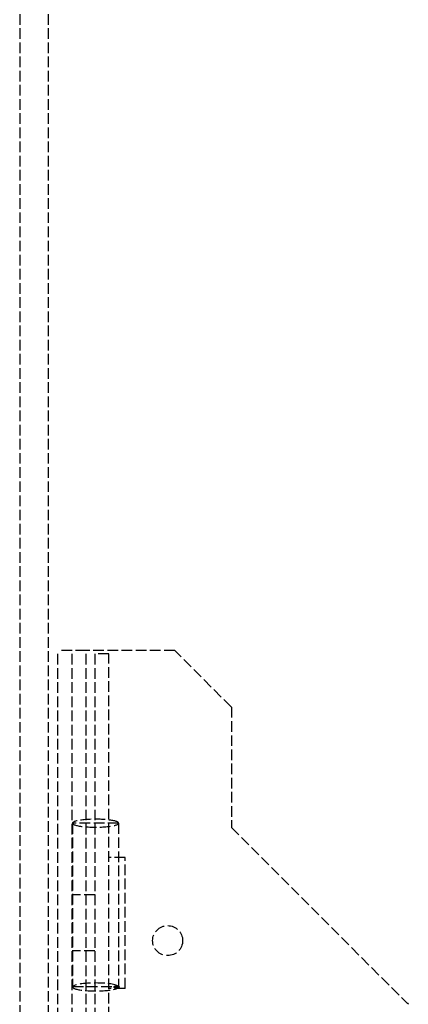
# Model space of a CAD drawing. Header units: millimetres. Extents: x -205 to 205, y 0 to 637.
# Tile 37 of 82: x -179 to -124, y 179 to 319. Entities that reach past the tile are written whole.
import ezdxf

# ---------------------------------------------------------------- set-up
doc = ezdxf.new("R2010")
doc.units = ezdxf.units.MM
doc.header["$LTSCALE"] = 10
doc.linetypes.add('ALLCAD_Strich', pattern=[0.2, 0.15, -0.05])
doc.layers.add('BESCH_KONT_sich_schn_grun_2d', color=10, linetype='Continuous')

msp = doc.modelspace()

# ---------------------------------------------------------------- linework, layer by layer
at = {"layer": 'BESCH_KONT_sich_schn_grun_2d', "linetype": 'ALLCAD_Strich'}
for p, q in [((-178.6, 427.36), (-178.6, 7.35)), ((-174.6, 427.36), (-174.6, 7.35)), ((-169.2, 229.48), (-173.2, 229.48)), ((-173.2, 1.48), (-173.2, 229.48)), ((-171.2, 1.48), (-171.2, 229.48)), ((-169.2, 1.48), (-169.2, 229.48)), ((-156.7, 229.48), (-169.2, 229.48)), ((-166, 228.98), (-168, 228.98)), ((-168, 228.98), (-168, 89.62)), ((-166, 89.62), (-166, 228.98)), ((-148.7, 221.48), (-156.7, 229.48)), ((-148.7, 221.48), (-148.7, 204.48)), ((-164.63, 205.07), (-171.13, 205.07)), ((-171.13, 205.07), (-171.13, 181.93)), ((-164.63, 205.07), (-164.63, 181.93)), ((-148.7, 204.48), (-123.81, 179.59)), ((-163.7, 200.23), (-166, 200.23)), ((-163.7, 199.9), (-163.7, 200.23)), ((-163.7, 181.74), (-163.7, 199.9)), ((-168, 194.93), (-171.2, 194.93)), ((-168, 187.03), (-171.2, 187.03)), ((-171.1, 182), (-164.93, 182)), ((-163.7, 181.74), (-166, 181.74)), ((-164.63, 181.93), (-165.3, 181.93)), ((-165.3, 181.93), (-165.3, 181.93)), ((-164.87, 182), (-164.66, 182)), ((-164.5, 181.93), (-164.5, 181.93)), ((-123.71, 179.59), (-123.81, 179.59)), ((-123.71, 179.59), (-123.7, 179.48))]:
    msp.add_line(p, q, dxfattribs=at)
msp.add_circle((-157.7, 188.48), 2.12, dxfattribs=at)
for centre, major_axis, ratio, start_param, end_param in [((-167.88, 205.07), (3.25, 0), 0.173083, 0, 3.141593), ((-167.88, 205.07), (3.25, 0), 0.173648, -3.141593, 0), ((-167.88, 181.93), (3.25, 0), 0.173739, 0.127569, 3.014024), ((-167.88, 181.93), (-3.25, 0), 0.173083, -0.127569, 3.141593), ((-164.9, 181.93), (0.4, 0), 0.173739, -4.629146, -3.176642), ((-164.9, 181.93), (0.4, 0), 0.173739, -3.156362, -3.090652), ((-164.9, 181.93), (0.4, 0), 0.173739, -3.05302, -1.570796), ((-164.9, 181.93), (0.4, 0), 0.174441, -2.35523, -1.570796), ((-164.9, 181.93), (0.4, 0), 0.173739, -1.570796, 1.487541), ((-164.9, 181.93), (0.4, 0), 0.174441, -1.570796, -0.785397), ((-167.88, 181.93), (3.25, 0), 0.173083, 0.099058, 0.127569)]:
    msp.add_ellipse(centre, major_axis=major_axis, ratio=ratio, start_param=start_param, end_param=end_param, dxfattribs=at)
at = {"layer": 'BESCH_KONT_sich_schn_grun_2d', "linetype": 'ALLCAD_Strich', "extrusion": (0, 0, -1)}
for centre, major_axis, ratio, start_param, end_param in [((-164.9, 181.93), (-0.4, 0), 0.173084, -0.033692, 0.000609), ((-164.9, 181.93), (-0.4, 0), 0.173084, 1.121381, 1.487554), ((-164.9, 181.93), (-0.4, 0), 0.173084, -4.629134, -4.264036), ((-167.88, 181.93), (-3.25, 0), 0.174441, -3.24065, -3.141593)]:
    msp.add_ellipse(centre, major_axis=major_axis, ratio=ratio, start_param=start_param, end_param=end_param, dxfattribs=at)
at = {"layer": 'BESCH_KONT_sich_schn_grun_2d', "linetype": 'ALLCAD_Strich'}
for points, knots in [([(-165.07, 181.99), (-165.08, 181.99), (-165.08, 181.99), (-165.09, 181.99), (-165.09, 181.99), (-165.1, 181.99), (-165.11, 181.99), (-165.11, 181.99), (-165.12, 181.99), (-165.12, 181.99), (-165.13, 181.99), (-165.13, 181.99), (-165.14, 181.99), (-165.14, 181.99), (-165.15, 181.99), (-165.15, 181.99), (-165.16, 181.98), (-165.16, 181.98), (-165.17, 181.98), (-165.17, 181.98), (-165.18, 181.98), (-165.18, 181.98), (-165.19, 181.98), (-165.19, 181.98), (-165.2, 181.98), (-165.2, 181.98), (-165.21, 181.98), (-165.21, 181.98), (-165.21, 181.97), (-165.22, 181.97), (-165.22, 181.97), (-165.23, 181.97), (-165.23, 181.97), (-165.23, 181.97), (-165.24, 181.97), (-165.24, 181.97), (-165.24, 181.97), (-165.25, 181.97), (-165.25, 181.97), (-165.25, 181.96), (-165.26, 181.96), (-165.26, 181.96), (-165.26, 181.96), (-165.26, 181.96), (-165.27, 181.96), (-165.27, 181.96), (-165.27, 181.96), (-165.27, 181.96), (-165.28, 181.95), (-165.28, 181.95), (-165.28, 181.95), (-165.28, 181.95), (-165.28, 181.95), (-165.29, 181.95), (-165.29, 181.95), (-165.29, 181.95), (-165.29, 181.95), (-165.29, 181.95), (-165.29, 181.94), (-165.29, 181.94), (-165.3, 181.94), (-165.3, 181.94), (-165.3, 181.94), (-165.3, 181.94), (-165.3, 181.94), (-165.3, 181.94), (-165.3, 181.93), (-165.3, 181.93), (-165.3, 181.93), (-165.3, 181.93)], [0.2861064, 0.2861064, 0.2861064, 0.2861064, 0.3125, 0.3125, 0.3125, 0.34375, 0.34375, 0.34375, 0.375, 0.375, 0.375, 0.40625, 0.40625, 0.40625, 0.4375, 0.4375, 0.4375, 0.46875, 0.46875, 0.46875, 0.5, 0.5, 0.5, 0.53125, 0.53125, 0.53125, 0.5625, 0.5625, 0.5625, 0.59375, 0.59375, 0.59375, 0.625, 0.625, 0.625, 0.65625, 0.65625, 0.65625, 0.6875, 0.6875, 0.6875, 0.71875, 0.71875, 0.71875, 0.75, 0.75, 0.75, 0.78125, 0.78125, 0.78125, 0.8125, 0.8125, 0.8125, 0.84375, 0.84375, 0.84375, 0.875, 0.875, 0.875, 0.90625, 0.90625, 0.90625, 0.9375, 0.9375, 0.9375, 0.96875, 0.96875, 0.96875, 0.9776777, 0.9776777, 0.9776777, 0.9776777]), ([(-165.3, 181.93), (-165.3, 181.94), (-165.29, 181.95), (-165.25, 181.97), (-165.23, 181.97), (-165.16, 181.99), (-165.12, 181.99), (-165.07, 181.99)], [0, 0, 0, 0, 0.1586579, 0.1586579, 0.2991968, 0.2991968, 0.449618, 0.449618, 0.449618, 0.449618]), ([(-165.3, 181.93), (-165.3, 181.92), (-165.29, 181.91), (-165.25, 181.9), (-165.22, 181.89), (-165.18, 181.88), (-165.18, 181.88), (-165.18, 181.88)], [-0.6167644, -0.6167644, -0.6167644, -0.6167644, -0.4721027, -0.4721027, -0.3183657, -0.3183657, -0.3148091, -0.3148091, -0.3148091, -0.3148091]), ([(-165.3, 181.93), (-165.3, 181.93), (-165.3, 181.93), (-165.3, 181.93), (-165.3, 181.93), (-165.3, 181.93), (-165.3, 181.93)], [0.02145826, 0.02145826, 0.02145826, 0.02145826, 0.03125, 0.03125, 0.03125, 0.0324292, 0.0324292, 0.0324292, 0.0324292]), ([(-165.3, 181.93), (-165.3, 181.93), (-165.3, 181.92), (-165.3, 181.92), (-165.3, 181.92), (-165.3, 181.92), (-165.3, 181.92), (-165.29, 181.92), (-165.29, 181.92), (-165.29, 181.92), (-165.29, 181.92), (-165.29, 181.92), (-165.29, 181.91), (-165.29, 181.91), (-165.28, 181.91), (-165.28, 181.91), (-165.28, 181.91), (-165.28, 181.91), (-165.28, 181.91), (-165.27, 181.91), (-165.27, 181.91), (-165.27, 181.9), (-165.27, 181.9), (-165.26, 181.9), (-165.26, 181.9), (-165.26, 181.9), (-165.26, 181.9), (-165.25, 181.9), (-165.25, 181.9), (-165.25, 181.9), (-165.24, 181.9), (-165.24, 181.89), (-165.24, 181.89), (-165.23, 181.89), (-165.23, 181.89), (-165.23, 181.89), (-165.22, 181.89), (-165.22, 181.89), (-165.21, 181.89), (-165.21, 181.89), (-165.21, 181.89), (-165.2, 181.89), (-165.2, 181.88), (-165.19, 181.88), (-165.19, 181.88), (-165.18, 181.88), (-165.18, 181.88), (-165.18, 181.88), (-165.18, 181.88)], [0.0563858, 0.0563858, 0.0563858, 0.0563858, 0.0625, 0.0625, 0.0625, 0.09375, 0.09375, 0.09375, 0.125, 0.125, 0.125, 0.15625, 0.15625, 0.15625, 0.1875, 0.1875, 0.1875, 0.21875, 0.21875, 0.21875, 0.25, 0.25, 0.25, 0.28125, 0.28125, 0.28125, 0.3125, 0.3125, 0.3125, 0.34375, 0.34375, 0.34375, 0.375, 0.375, 0.375, 0.40625, 0.40625, 0.40625, 0.4375, 0.4375, 0.4375, 0.46875, 0.46875, 0.46875, 0.5, 0.5, 0.5, 0.5006143, 0.5006143, 0.5006143, 0.5006143]), ([(-164.5, 181.93), (-164.5, 181.93), (-164.5, 181.93), (-164.5, 181.93), (-164.5, 181.94), (-164.5, 181.94), (-164.5, 181.94), (-164.5, 181.94), (-164.5, 181.94), (-164.5, 181.94), (-164.51, 181.94), (-164.51, 181.94), (-164.51, 181.95), (-164.51, 181.95), (-164.51, 181.95), (-164.51, 181.95), (-164.51, 181.95), (-164.52, 181.95), (-164.52, 181.95), (-164.52, 181.95), (-164.52, 181.95), (-164.52, 181.95), (-164.53, 181.96), (-164.53, 181.96), (-164.53, 181.96), (-164.53, 181.96), (-164.54, 181.96), (-164.54, 181.96), (-164.54, 181.96), (-164.54, 181.96), (-164.55, 181.96), (-164.55, 181.97), (-164.55, 181.97), (-164.56, 181.97), (-164.56, 181.97), (-164.56, 181.97), (-164.57, 181.97), (-164.57, 181.97), (-164.57, 181.97), (-164.58, 181.97), (-164.58, 181.97), (-164.59, 181.97), (-164.59, 181.98), (-164.59, 181.98), (-164.6, 181.98), (-164.6, 181.98), (-164.61, 181.98), (-164.61, 181.98), (-164.62, 181.98), (-164.62, 181.98), (-164.63, 181.98), (-164.63, 181.98), (-164.64, 181.98), (-164.64, 181.98), (-164.65, 181.99), (-164.65, 181.99), (-164.66, 181.99), (-164.66, 181.99), (-164.67, 181.99), (-164.67, 181.99), (-164.68, 181.99), (-164.68, 181.99), (-164.69, 181.99), (-164.69, 181.99), (-164.7, 181.99), (-164.71, 181.99), (-164.71, 181.99), (-164.72, 181.99), (-164.72, 181.99), (-164.73, 181.99)], [0.0020844, 0.0020844, 0.0020844, 0.0020844, 0.03125, 0.03125, 0.03125, 0.0625, 0.0625, 0.0625, 0.09375, 0.09375, 0.09375, 0.125, 0.125, 0.125, 0.15625, 0.15625, 0.15625, 0.1875, 0.1875, 0.1875, 0.21875, 0.21875, 0.21875, 0.25, 0.25, 0.25, 0.28125, 0.28125, 0.28125, 0.3125, 0.3125, 0.3125, 0.34375, 0.34375, 0.34375, 0.375, 0.375, 0.375, 0.40625, 0.40625, 0.40625, 0.4375, 0.4375, 0.4375, 0.46875, 0.46875, 0.46875, 0.5, 0.5, 0.5, 0.53125, 0.53125, 0.53125, 0.5625, 0.5625, 0.5625, 0.59375, 0.59375, 0.59375, 0.625, 0.625, 0.625, 0.65625, 0.65625, 0.65625, 0.6875, 0.6875, 0.6875, 0.7145698, 0.7145698, 0.7145698, 0.7145698]), ([(-164.64, 181.99), (-164.64, 181.99), (-164.64, 181.99), (-164.64, 181.99), (-164.64, 181.99), (-164.64, 181.99)], [0.0000960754, 0.0000960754, 0.0000960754, 0.0000960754, 0.0002909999, 0.0002909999, 0.000539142, 0.000539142, 0.000539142, 0.000539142]), ([(-164.5, 181.93), (-164.5, 181.93), (-164.5, 181.93), (-164.5, 181.94), (-164.51, 181.95), (-164.55, 181.97), (-164.58, 181.97), (-164.62, 181.98), (-164.62, 181.98), (-164.63, 181.98)], [-0.6302476, -0.6302476, -0.6302476, -0.6302476, -0.6203402, -0.6203402, -0.4721027, -0.4721027, -0.3183657, -0.3183657, -0.2990661, -0.2990661, -0.2990661, -0.2990661]), ([(-164.62, 181.88), (-164.61, 181.88), (-164.6, 181.88), (-164.59, 181.89), (-164.58, 181.89), (-164.57, 181.89), (-164.56, 181.9), (-164.55, 181.9), (-164.54, 181.9), (-164.53, 181.9), (-164.52, 181.91), (-164.52, 181.91), (-164.51, 181.91), (-164.51, 181.92), (-164.5, 181.92), (-164.5, 181.92), (-164.5, 181.93), (-164.5, 181.93), (-164.5, 181.93)], [0.5, 0.5, 0.5, 0.5, 0.53125, 0.5625, 0.59375, 0.625, 0.65625, 0.6875, 0.71875, 0.75, 0.78125, 0.8125, 0.84375, 0.875, 0.90625, 0.9375, 0.96875, 0.9985631, 0.9985631, 0.9985631, 0.9985631]), ([(-164.62, 181.88), (-164.61, 181.88), (-164.6, 181.88), (-164.57, 181.89), (-164.54, 181.9), (-164.51, 181.91), (-164.5, 181.92), (-164.5, 181.93)], [-0.9452789, -0.9452789, -0.9452789, -0.9452789, -0.9147304, -0.9147304, -0.7788885, -0.7788885, -0.6437489, -0.6437489, -0.6437489, -0.6437489])]:
    msp.add_open_spline(points, degree=3, knots=knots, dxfattribs=at)
for points in [[(-165.3, 181.93), (-165.3, 181.93), (-165.3, 181.93), (-165.3, 181.93)], [(-165.3, 181.93), (-165.3, 181.93), (-165.3, 181.93), (-165.3, 181.93)], [(-165.3, 181.93), (-165.3, 181.93), (-165.3, 181.93), (-165.3, 181.93)], [(-164.73, 181.99), (-164.7, 181.99), (-164.67, 181.99), (-164.64, 181.99)], [(-164.63, 181.98), (-164.63, 181.98), (-164.64, 181.98), (-164.64, 181.99)], [(-164.5, 181.93), (-164.5, 181.93), (-164.5, 181.93), (-164.5, 181.93)], [(-164.5, 181.93), (-164.5, 181.93), (-164.5, 181.93), (-164.5, 181.93)], [(-164.5, 181.93), (-164.5, 181.93), (-164.5, 181.93), (-164.5, 181.93)]]:
    msp.add_open_spline(points, degree=3, dxfattribs=at)

doc.saveas('drawing.dxf')
